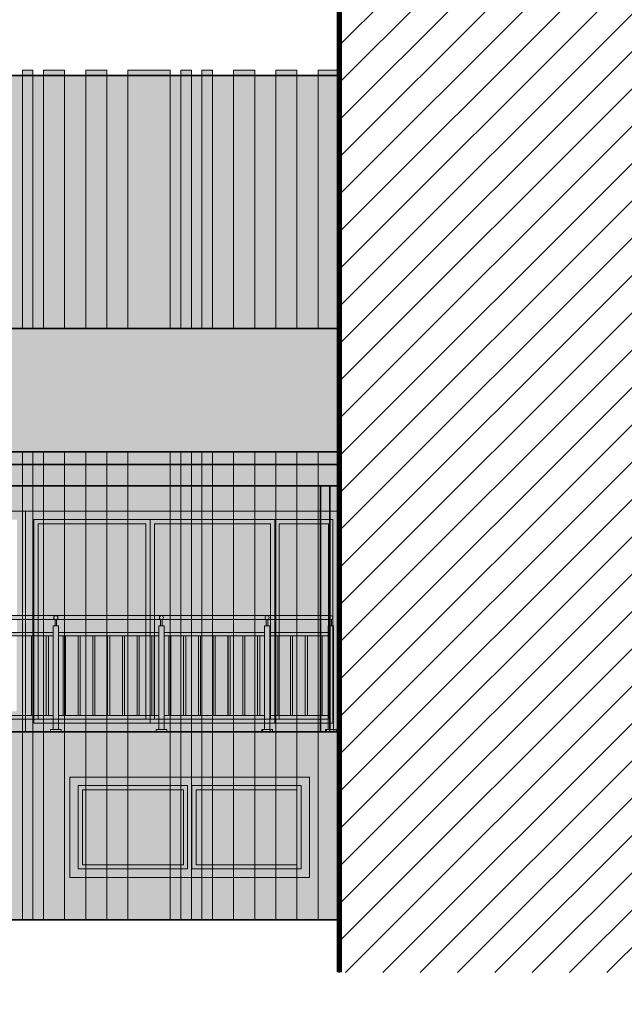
# Model space of a CAD drawing. Header units: inches. Extents: x 0 to 111471, y -105323 to 11070.
# Tile 90 of 256: x 38250 to 38822, y -37491 to -36558. Entities that reach past the tile are written whole.
import ezdxf

# ---------------------------------------------------------------- set-up
doc = ezdxf.new("R2010")
doc.units = ezdxf.units.IN
doc.header["$MEASUREMENT"] = 0
doc.linetypes.add('DASHDOTX2', pattern=[50.8, 25.4, -12.7, 0, -12.7])
for name, color, linetype, lineweight in [('888 drzwi i okna', 4, 'Continuous', 0), ('888 elementy do usunięcia', 6, 'Continuous', 35), ('888 hatch antracyt szary', 251, 'Continuous', 0), ('888 hatch drewno', 35, 'Continuous', 0), ('888 osie', 5, 'DASHDOTX2', 13), ('888 projektowane elementy', 6, 'Continuous', 13), ('888 sciany', 2, 'Continuous', 35), ('888 sciany istniejące', 2, 'Continuous', 35), ('888 widok', 8, 'Continuous', 0)]:
    doc.layers.add(name, color=color, linetype=linetype, lineweight=lineweight)

# ---------------------------------------------------------------- blocks, each defined once
blk = doc.blocks.new('G$C84093A4E')
at = {"layer": '888 drzwi i okna'}
blk.add_lwpolyline([(0, 0), (0, -95), (227, -95), (227, 0)], close=True, dxfattribs=at)
for points in [[(111.5, -8), (8, -8), (8, -87), (111.5, -87)], [(111.5, -8), (111.5, -87)], [(115.5, -87), (219, -87), (219, -8), (115.5, -8)], [(115.5, -8), (115.5, -87)], [(107.5, -12), (12, -12), (12, -83), (107.5, -83)], [(107.5, -12), (107.5, -83)], [(119.5, -83), (215, -83), (215, -12), (119.5, -12)], [(119.5, -12), (119.5, -83)]]:
    blk.add_lwpolyline(points, dxfattribs=at)
blk = doc.blocks.new('qwertewhg')
for points in [[(21273.84, 28155.25), (21634.24, 28155.25)], [(21634.24, 28151.45), (21273.84, 28151.45)], [(21373.09, 28151.61), (21373.09, 28145.52)], [(21373.09, 28151.61), (21373.09, 28145.52)], [(21374.59, 28151.61), (21374.59, 28145.52)], [(21374.59, 28151.61), (21374.59, 28145.52)], [(21473.09, 28151.61), (21473.09, 28145.52)], [(21473.09, 28151.61), (21473.09, 28145.52)], [(21474.59, 28151.61), (21474.59, 28145.52)], [(21474.59, 28151.61), (21474.59, 28145.52)], [(21573.09, 28151.61), (21573.09, 28145.52)], [(21573.09, 28151.61), (21573.09, 28145.52)], [(21574.59, 28151.61), (21574.59, 28145.52)], [(21574.59, 28151.61), (21574.59, 28145.52)], [(21633.49, 28151.61), (21633.49, 28145.52)], [(21633.49, 28151.61), (21633.49, 28145.52)], [(21634.99, 28151.61), (21634.99, 28145.52)], [(21634.99, 28151.61), (21634.99, 28145.52)], [(21276.34, 28139.32), (21371.34, 28139.32)], [(21371.34, 28145.52), (21376.34, 28145.52)], [(21371.34, 28145.52), (21376.34, 28145.52)], [(21371.34, 28145.52), (21371.34, 28047.25)], [(21376.34, 28145.52), (21376.34, 28047.25)], [(21376.34, 28145.52), (21376.34, 28047.25)], [(21376.34, 28139.32), (21471.34, 28139.32)], [(21471.34, 28145.52), (21476.34, 28145.52)], [(21471.34, 28145.52), (21476.34, 28145.52)], [(21471.34, 28145.52), (21471.34, 28047.25)], [(21476.34, 28145.52), (21476.34, 28047.25)], [(21476.34, 28145.52), (21476.34, 28047.25)], [(21476.34, 28139.32), (21571.34, 28139.32)], [(21571.34, 28145.52), (21576.34, 28145.52)], [(21571.34, 28145.52), (21576.34, 28145.52)], [(21571.34, 28145.52), (21571.34, 28047.25)], [(21576.34, 28145.52), (21576.34, 28047.25)], [(21576.34, 28145.52), (21576.34, 28047.25)], [(21576.34, 28139.32), (21631.74, 28139.32)], [(21631.74, 28145.52), (21636.74, 28145.52)], [(21631.74, 28145.52), (21636.74, 28145.52)], [(21631.74, 28145.52), (21631.74, 28047.25)], [(21636.74, 28145.52), (21636.74, 28047.25)], [(21636.74, 28145.52), (21636.74, 28047.25)], [(21276.34, 28136.05), (21371.34, 28136.05)], [(21376.34, 28136.05), (21471.34, 28136.05)], [(21476.34, 28136.05), (21571.34, 28136.05)], [(21576.34, 28136.05), (21631.74, 28136.05)], [(21368.84, 28045.25), (21368.84, 28047.25), (21378.84, 28047.25), (21378.84, 28045.25)], [(21368.84, 28045.25), (21368.84, 28047.25), (21378.84, 28047.25), (21378.84, 28045.25)], [(21468.84, 28045.25), (21468.84, 28047.25), (21478.84, 28047.25), (21478.84, 28045.25)], [(21468.84, 28045.25), (21468.84, 28047.25), (21478.84, 28047.25), (21478.84, 28045.25)], [(21568.84, 28045.25), (21568.84, 28047.25), (21578.84, 28047.25), (21578.84, 28045.25)], [(21568.84, 28045.25), (21568.84, 28047.25), (21578.84, 28047.25), (21578.84, 28045.25)], [(21629.24, 28045.25), (21629.24, 28047.25), (21639.24, 28047.25), (21639.24, 28045.25)], [(21629.24, 28045.25), (21629.24, 28047.25), (21639.24, 28047.25), (21639.24, 28045.25)]]:
    blk.add_lwpolyline(points)
at = {"ltscale": 0.01}
for points in [[(21350.85, 28136.05), (21350.85, 28060.52)], [(21352.85, 28136.05), (21352.85, 28060.52)], [(21364.85, 28136.05), (21364.85, 28060.52)], [(21366.85, 28136.05), (21366.85, 28060.52)], [(21380.85, 28136.05), (21380.85, 28060.52)], [(21382.85, 28136.05), (21382.85, 28060.52)], [(21394.85, 28136.05), (21394.85, 28060.52)], [(21396.85, 28136.05), (21396.85, 28060.52)], [(21408.85, 28136.05), (21408.85, 28060.52)], [(21410.85, 28136.05), (21410.85, 28060.52)], [(21422.85, 28136.05), (21422.85, 28060.52)], [(21424.85, 28136.05), (21424.85, 28060.52)], [(21436.85, 28136.05), (21436.85, 28060.52)], [(21438.85, 28136.05), (21438.85, 28060.52)], [(21450.85, 28136.05), (21450.85, 28060.52)], [(21452.85, 28136.05), (21452.85, 28060.52)], [(21464.85, 28136.05), (21464.85, 28060.52)], [(21466.85, 28136.05), (21466.85, 28060.52)], [(21480.85, 28136.05), (21480.85, 28060.52)], [(21482.85, 28136.05), (21482.85, 28060.52)], [(21494.85, 28136.05), (21494.85, 28060.52)], [(21496.85, 28136.05), (21496.85, 28060.52)], [(21508.85, 28136.05), (21508.85, 28060.52)], [(21510.85, 28136.05), (21510.85, 28060.52)], [(21522.85, 28136.05), (21522.85, 28060.52)], [(21524.85, 28136.05), (21524.85, 28060.52)], [(21536.85, 28136.05), (21536.85, 28060.52)], [(21538.85, 28136.05), (21538.85, 28060.52)], [(21550.85, 28136.05), (21550.85, 28060.52)], [(21552.85, 28136.05), (21552.85, 28060.52)], [(21564.85, 28136.05), (21564.85, 28060.52)], [(21566.85, 28136.05), (21566.85, 28060.52)], [(21582.04, 28136.05), (21582.04, 28060.52)], [(21584.04, 28136.05), (21584.04, 28060.52)], [(21596.04, 28136.05), (21596.04, 28060.52)], [(21598.04, 28136.05), (21598.04, 28060.52)], [(21610.04, 28136.05), (21610.04, 28060.52)], [(21612.04, 28136.05), (21612.04, 28060.52)], [(21624.04, 28136.05), (21624.04, 28060.52)], [(21626.04, 28136.05), (21626.04, 28060.52)], [(21371.34, 28060.52), (21276.34, 28060.52)], [(21371.34, 28057.25), (21276.34, 28057.25)], [(21471.34, 28060.52), (21376.34, 28060.52)], [(21471.34, 28057.25), (21376.34, 28057.25)], [(21571.34, 28060.52), (21476.34, 28060.52)], [(21571.34, 28057.25), (21476.34, 28057.25)], [(21631.74, 28060.52), (21576.34, 28060.52)], [(21631.74, 28057.25), (21576.34, 28057.25)]]:
    blk.add_lwpolyline(points, dxfattribs=at)
for centre in [(21373.84, 28153.35), (21473.84, 28153.35), (21573.84, 28153.35), (21634.24, 28153.35)]:
    blk.add_circle(centre, 1.9)
blk = doc.blocks.new('DFVB VD')
at = {"layer": '888 projektowane elementy', "ltscale": 0.01}
h = blk.add_hatch(color=7, dxfattribs=at)
h.dxf.hatch_style = 1
h.paths.add_polyline_path([(21906.64, -2034.29), (21906.64, -2129.29), (22133.64, -2129.29), (22133.64, -2034.29)])
h.paths.add_polyline_path([(22125.64, -2042.29), (22125.64, -2121.29), (22022.14, -2121.29), (22022.14, -2042.29)], flags=16)
h.paths.add_polyline_path([(22121.64, -2046.29), (22121.64, -2117.29), (22026.14, -2117.29), (22026.14, -2046.29)], flags=0)
h.paths.add_polyline_path([(22018.14, -2042.29), (22018.14, -2121.29), (21914.64, -2121.29), (21914.64, -2042.29)], flags=16)
h.paths.add_polyline_path([(22014.14, -2046.29), (22014.14, -2117.29), (21918.64, -2117.29), (21918.64, -2046.29)], flags=0)
h = blk.add_hatch(color=7, dxfattribs=at)
h.dxf.hatch_style = 1
h.paths.add_polyline_path([(22022.14, -2042.29), (22022.14, -2121.29), (22125.64, -2121.29), (22125.64, -2042.29)])
h.paths.add_polyline_path([(22026.14, -2046.29), (22121.64, -2046.29), (22121.64, -2117.29), (22026.14, -2117.29)], flags=16)
h.paths.add_polyline_path([(21914.64, -2042.29), (21914.64, -2121.29), (22018.14, -2121.29), (22018.14, -2042.29)])
h.paths.add_polyline_path([(22014.14, -2046.29), (22014.14, -2117.29), (21918.64, -2117.29), (21918.64, -2046.29)], flags=16)
at = {"layer": '888 widok', "ltscale": 0.01}
h = blk.add_hatch(color=253, dxfattribs=at)
h.dxf.hatch_style = 1
h.paths.add_polyline_path([(22026.14, -2046.29), (22026.14, -2117.29), (22121.64, -2117.29), (22121.64, -2046.29)])
h.paths.add_polyline_path([(22014.14, -2117.29), (22014.14, -2046.29), (21918.64, -2046.29), (21918.64, -2117.29)])
at = {"layer": '888 drzwi i okna'}
blk.add_lwpolyline([(21906.64, -2034.29), (21906.64, -2129.29), (22133.64, -2129.29), (22133.64, -2034.29)], close=True, dxfattribs=at)
for points in [[(22018.14, -2042.29), (21914.64, -2042.29), (21914.64, -2121.29), (22018.14, -2121.29)], [(22018.14, -2042.29), (22018.14, -2121.29)], [(22022.14, -2121.29), (22125.64, -2121.29), (22125.64, -2042.29), (22022.14, -2042.29)], [(22022.14, -2042.29), (22022.14, -2121.29)], [(22014.14, -2046.29), (21918.64, -2046.29), (21918.64, -2117.29), (22014.14, -2117.29)], [(22014.14, -2046.29), (22014.14, -2117.29)], [(22026.14, -2117.29), (22121.64, -2117.29), (22121.64, -2046.29), (22026.14, -2046.29)], [(22026.14, -2046.29), (22026.14, -2117.29)]]:
    blk.add_lwpolyline(points, dxfattribs=at)
blk = doc.blocks.new('WERTJKMDXBN')
at = {"layer": '888 widok'}
h = blk.add_hatch(color=256, dxfattribs=at)
h.dxf.hatch_style = 1
h.paths.add_polyline_path([(23340.39, -1626.56, 1), (23344.19, -1626.56, 1)])
h.paths.add_polyline_path([(23442.29, -1624.66), (23342.29, -1624.66, -0.414214), (23344.19, -1626.56, -0.299779), (23343.04, -1628.3), (23343.04, -1628.46), (23441.54, -1628.46), (23441.54, -1628.3, -0.299779), (23440.39, -1626.56, -0.414214)])
h.paths.add_polyline_path([(23343.04, -1628.46), (23342.29, -1628.46, -0.101795), (23341.54, -1628.3), (23341.54, -1634.39), (23343.04, -1634.39)])
h.paths.add_polyline_path([(23344.79, -1634.39), (23339.79, -1634.39), (23339.79, -1732.66), (23344.79, -1732.66)])
h.paths.add_polyline_path([(23347.29, -1732.66), (23337.29, -1732.66), (23337.29, -1734.66), (23347.29, -1734.66)])
h.paths.add_polyline_path([(23447.29, -1732.66), (23437.29, -1732.66), (23437.29, -1734.66), (23447.29, -1734.66)])
h.paths.add_polyline_path([(23444.79, -1634.39), (23439.79, -1634.39), (23439.79, -1732.66), (23444.79, -1732.66)])
h.paths.add_polyline_path([(23439.79, -1719.39), (23344.79, -1719.39), (23344.79, -1722.66), (23439.79, -1722.66)])
h.paths.add_polyline_path([(23435.29, -1643.86), (23433.29, -1643.86), (23433.29, -1719.39), (23435.29, -1719.39)])
h.paths.add_polyline_path([(23421.29, -1643.86), (23419.29, -1643.86), (23419.29, -1719.39), (23421.29, -1719.39)])
h.paths.add_polyline_path([(23407.29, -1643.86), (23405.29, -1643.86), (23405.29, -1719.39), (23407.29, -1719.39)])
h.paths.add_polyline_path([(23393.29, -1643.86), (23391.29, -1643.86), (23391.29, -1719.39), (23393.29, -1719.39)])
h.paths.add_polyline_path([(23379.29, -1643.86), (23377.29, -1643.86), (23377.29, -1719.39), (23379.29, -1719.39)])
h.paths.add_polyline_path([(23365.29, -1643.86), (23363.29, -1643.86), (23363.29, -1719.39), (23365.29, -1719.39)])
h.paths.add_polyline_path([(23351.29, -1643.86), (23349.29, -1643.86), (23349.29, -1719.39), (23351.29, -1719.39)])
h.paths.add_polyline_path([(23439.79, -1640.59), (23344.79, -1640.59), (23344.79, -1643.86), (23439.79, -1643.86)])
h.paths.add_polyline_path([(23443.04, -1628.46), (23441.54, -1628.46), (23441.54, -1634.39), (23443.04, -1634.39)])
h.paths.add_polyline_path([(23440.39, -1626.56, 1), (23444.19, -1626.56, 1)])
h.paths.add_polyline_path([(23540.39, -1626.56, -0.414214), (23542.29, -1624.66), (23442.29, -1624.66, -0.414214), (23444.19, -1626.56, -0.299779), (23443.04, -1628.3), (23443.04, -1628.46), (23541.54, -1628.46), (23541.54, -1628.3, -0.299779)])
h.paths.add_polyline_path([(23539.79, -1640.59), (23444.79, -1640.59), (23444.79, -1643.86), (23539.79, -1643.86)])
h.paths.add_polyline_path([(23451.29, -1643.86), (23449.29, -1643.86), (23449.29, -1719.39), (23451.29, -1719.39)])
h.paths.add_polyline_path([(23465.29, -1643.86), (23463.29, -1643.86), (23463.29, -1719.39), (23465.29, -1719.39)])
h.paths.add_polyline_path([(23479.29, -1643.86), (23477.29, -1643.86), (23477.29, -1719.39), (23479.29, -1719.39)])
h.paths.add_polyline_path([(23493.29, -1643.86), (23491.29, -1643.86), (23491.29, -1719.39), (23493.29, -1719.39)])
h.paths.add_polyline_path([(23544.19, -1626.56, 1), (23540.39, -1626.56, 1)])
h.paths.add_polyline_path([(23543.04, -1628.46), (23541.54, -1628.46), (23541.54, -1634.39), (23543.04, -1634.39)])
h.paths.add_polyline_path([(23544.79, -1634.39), (23539.79, -1634.39), (23539.79, -1732.66), (23544.79, -1732.66)])
h.paths.add_polyline_path([(23535.29, -1643.86), (23533.29, -1643.86), (23533.29, -1719.39), (23535.29, -1719.39)])
h.paths.add_polyline_path([(23521.29, -1643.86), (23519.29, -1643.86), (23519.29, -1719.39), (23521.29, -1719.39)])
h.paths.add_polyline_path([(23507.29, -1643.86), (23505.29, -1643.86), (23505.29, -1719.39), (23507.29, -1719.39)])
h.paths.add_polyline_path([(23539.79, -1719.39), (23444.79, -1719.39), (23444.79, -1722.66), (23539.79, -1722.66)])
h.paths.add_polyline_path([(23547.29, -1732.66), (23537.29, -1732.66), (23537.29, -1734.66), (23547.29, -1734.66)])
h.paths.add_polyline_path([(23647.29, -1732.66), (23637.29, -1732.66), (23637.29, -1734.66), (23647.29, -1734.66)])
h.paths.add_polyline_path([(23644.79, -1634.39), (23639.79, -1634.39), (23639.79, -1732.66), (23644.79, -1732.66)])
h.paths.add_polyline_path([(23639.79, -1719.39), (23544.79, -1719.39), (23544.79, -1722.66), (23639.79, -1722.66)])
h.paths.add_polyline_path([(23639.79, -1640.59), (23544.79, -1640.59), (23544.79, -1643.86), (23639.79, -1643.86)])
h.paths.add_polyline_path([(23640.39, -1626.56, -0.414214), (23642.29, -1624.66), (23542.29, -1624.66, -0.414214), (23544.19, -1626.56, -0.299779), (23543.04, -1628.3), (23543.04, -1628.46), (23641.54, -1628.46), (23641.54, -1628.3, -0.299779)])
h.paths.add_polyline_path([(23640.39, -1626.56, 1), (23644.19, -1626.56, 1)])
h.paths.add_polyline_path([(23643.04, -1628.46), (23641.54, -1628.46), (23641.54, -1634.39), (23643.04, -1634.39)])
h.paths.add_polyline_path([(23635.29, -1643.86), (23633.29, -1643.86), (23633.29, -1719.39), (23635.29, -1719.39)])
h.paths.add_polyline_path([(23621.29, -1643.86), (23619.29, -1643.86), (23619.29, -1719.39), (23621.29, -1719.39)])
h.paths.add_polyline_path([(23607.29, -1643.86), (23605.29, -1643.86), (23605.29, -1719.39), (23607.29, -1719.39)])
h.paths.add_polyline_path([(23593.29, -1643.86), (23591.29, -1643.86), (23591.29, -1719.39), (23593.29, -1719.39)])
h.paths.add_polyline_path([(23579.29, -1643.86), (23577.29, -1643.86), (23577.29, -1719.39), (23579.29, -1719.39)])
h.paths.add_polyline_path([(23565.29, -1643.86), (23563.29, -1643.86), (23563.29, -1719.39), (23565.29, -1719.39)])
h.paths.add_polyline_path([(23551.29, -1643.86), (23549.29, -1643.86), (23549.29, -1719.39), (23551.29, -1719.39)])
h.paths.add_polyline_path([(23700.19, -1640.59), (23644.79, -1640.59), (23644.79, -1643.86), (23700.19, -1643.86)])
h.paths.add_polyline_path([(23700.79, -1626.56, -0.414214), (23702.69, -1624.66), (23642.29, -1624.66, -0.414214), (23644.19, -1626.56, -0.299779), (23643.04, -1628.3), (23643.04, -1628.46), (23701.94, -1628.46), (23701.94, -1628.3, -0.299779)])
h.paths.add_polyline_path([(23704.59, -1626.56, 1), (23700.79, -1626.56, 1)])
h.paths.add_polyline_path([(23703.44, -1628.3, -0.101795), (23702.69, -1628.46), (23701.94, -1628.46), (23701.94, -1634.39), (23703.44, -1634.39)])
h.paths.add_polyline_path([(23705.19, -1634.39), (23700.19, -1634.39), (23700.19, -1732.66), (23705.19, -1732.66)])
h.paths.add_polyline_path([(23707.69, -1732.66), (23697.69, -1732.66), (23697.69, -1734.66), (23707.69, -1734.66)])
h.paths.add_polyline_path([(23700.19, -1719.39), (23644.79, -1719.39), (23644.79, -1722.66), (23700.19, -1722.66)])
h.paths.add_polyline_path([(23680.49, -1643.86), (23678.49, -1643.86), (23678.49, -1719.39), (23680.49, -1719.39)])
h.paths.add_polyline_path([(23666.49, -1643.86), (23664.49, -1643.86), (23664.49, -1719.39), (23666.49, -1719.39)])
h.paths.add_polyline_path([(23652.49, -1643.86), (23650.49, -1643.86), (23650.49, -1719.39), (23652.49, -1719.39)])
h.paths.add_polyline_path([(23694.49, -1643.86), (23692.49, -1643.86), (23692.49, -1719.39), (23694.49, -1719.39)])
for points in [[(23342.29, -1624.66), (23702.69, -1624.66)], [(23702.69, -1628.46), (23342.29, -1628.46)], [(23441.54, -1628.3), (23441.54, -1634.39)], [(23441.54, -1628.3), (23441.54, -1634.39)], [(23443.04, -1628.3), (23443.04, -1634.39)], [(23443.04, -1628.3), (23443.04, -1634.39)], [(23541.54, -1628.3), (23541.54, -1634.39)], [(23541.54, -1628.3), (23541.54, -1634.39)], [(23543.04, -1628.3), (23543.04, -1634.39)], [(23543.04, -1628.3), (23543.04, -1634.39)], [(23641.54, -1628.3), (23641.54, -1634.39)], [(23641.54, -1628.3), (23641.54, -1634.39)], [(23643.04, -1628.3), (23643.04, -1634.39)], [(23643.04, -1628.3), (23643.04, -1634.39)], [(23701.94, -1628.3), (23701.94, -1634.39)], [(23701.94, -1628.3), (23701.94, -1634.39)], [(23703.44, -1628.3), (23703.44, -1634.39)], [(23703.44, -1628.3), (23703.44, -1634.39)], [(23344.79, -1640.59), (23439.79, -1640.59)], [(23439.79, -1634.39), (23444.79, -1634.39)], [(23439.79, -1634.39), (23444.79, -1634.39)], [(23439.79, -1634.39), (23439.79, -1732.66)], [(23444.79, -1634.39), (23444.79, -1732.66)], [(23444.79, -1634.39), (23444.79, -1732.66)], [(23444.79, -1640.59), (23539.79, -1640.59)], [(23539.79, -1634.39), (23544.79, -1634.39)], [(23539.79, -1634.39), (23544.79, -1634.39)], [(23539.79, -1634.39), (23539.79, -1732.66)], [(23544.79, -1634.39), (23544.79, -1732.66)], [(23544.79, -1634.39), (23544.79, -1732.66)], [(23544.79, -1640.59), (23639.79, -1640.59)], [(23639.79, -1634.39), (23644.79, -1634.39)], [(23639.79, -1634.39), (23644.79, -1634.39)], [(23639.79, -1634.39), (23639.79, -1732.66)], [(23644.79, -1634.39), (23644.79, -1732.66)], [(23644.79, -1634.39), (23644.79, -1732.66)], [(23644.79, -1640.59), (23700.19, -1640.59)], [(23700.19, -1634.39), (23705.19, -1634.39)], [(23700.19, -1634.39), (23705.19, -1634.39)], [(23700.19, -1634.39), (23700.19, -1732.66)], [(23705.19, -1634.39), (23705.19, -1732.66)], [(23705.19, -1634.39), (23705.19, -1732.66)], [(23344.79, -1643.86), (23439.79, -1643.86)], [(23444.79, -1643.86), (23539.79, -1643.86)], [(23544.79, -1643.86), (23639.79, -1643.86)], [(23644.79, -1643.86), (23700.19, -1643.86)], [(23437.29, -1734.66), (23437.29, -1732.66), (23447.29, -1732.66), (23447.29, -1734.66)], [(23437.29, -1734.66), (23437.29, -1732.66), (23447.29, -1732.66), (23447.29, -1734.66)], [(23537.29, -1734.66), (23537.29, -1732.66), (23547.29, -1732.66), (23547.29, -1734.66)], [(23537.29, -1734.66), (23537.29, -1732.66), (23547.29, -1732.66), (23547.29, -1734.66)], [(23637.29, -1734.66), (23637.29, -1732.66), (23647.29, -1732.66), (23647.29, -1734.66)], [(23637.29, -1734.66), (23637.29, -1732.66), (23647.29, -1732.66), (23647.29, -1734.66)], [(23697.69, -1734.66), (23697.69, -1732.66), (23707.69, -1732.66), (23707.69, -1734.66)], [(23697.69, -1734.66), (23697.69, -1732.66), (23707.69, -1732.66), (23707.69, -1734.66)], [(23437.29, -1734.66), (23447.29, -1734.66)], [(23537.29, -1734.66), (23547.29, -1734.66)], [(23637.29, -1734.66), (23647.29, -1734.66)], [(23697.69, -1734.66), (23707.69, -1734.66)]]:
    blk.add_lwpolyline(points)
at = {"ltscale": 0.01}
for points in [[(23419.29, -1643.86), (23419.29, -1719.39)], [(23421.29, -1643.86), (23421.29, -1719.39)], [(23433.29, -1643.86), (23433.29, -1719.39)], [(23435.29, -1643.86), (23435.29, -1719.39)], [(23449.29, -1643.86), (23449.29, -1719.39)], [(23451.29, -1643.86), (23451.29, -1719.39)], [(23463.29, -1643.86), (23463.29, -1719.39)], [(23465.29, -1643.86), (23465.29, -1719.39)], [(23477.29, -1643.86), (23477.29, -1719.39)], [(23479.29, -1643.86), (23479.29, -1719.39)], [(23491.29, -1643.86), (23491.29, -1719.39)], [(23493.29, -1643.86), (23493.29, -1719.39)], [(23505.29, -1643.86), (23505.29, -1719.39)], [(23507.29, -1643.86), (23507.29, -1719.39)], [(23519.29, -1643.86), (23519.29, -1719.39)], [(23521.29, -1643.86), (23521.29, -1719.39)], [(23533.29, -1643.86), (23533.29, -1719.39)], [(23535.29, -1643.86), (23535.29, -1719.39)], [(23549.29, -1643.86), (23549.29, -1719.39)], [(23551.29, -1643.86), (23551.29, -1719.39)], [(23563.29, -1643.86), (23563.29, -1719.39)], [(23565.29, -1643.86), (23565.29, -1719.39)], [(23577.29, -1643.86), (23577.29, -1719.39)], [(23579.29, -1643.86), (23579.29, -1719.39)], [(23591.29, -1643.86), (23591.29, -1719.39)], [(23593.29, -1643.86), (23593.29, -1719.39)], [(23605.29, -1643.86), (23605.29, -1719.39)], [(23607.29, -1643.86), (23607.29, -1719.39)], [(23619.29, -1643.86), (23619.29, -1719.39)], [(23621.29, -1643.86), (23621.29, -1719.39)], [(23633.29, -1643.86), (23633.29, -1719.39)], [(23635.29, -1643.86), (23635.29, -1719.39)], [(23650.49, -1643.86), (23650.49, -1719.39)], [(23652.49, -1643.86), (23652.49, -1719.39)], [(23664.49, -1643.86), (23664.49, -1719.39)], [(23666.49, -1643.86), (23666.49, -1719.39)], [(23678.49, -1643.86), (23678.49, -1719.39)], [(23680.49, -1643.86), (23680.49, -1719.39)], [(23692.49, -1643.86), (23692.49, -1719.39)], [(23694.49, -1643.86), (23694.49, -1719.39)], [(23439.79, -1719.39), (23344.79, -1719.39)], [(23439.79, -1722.66), (23344.79, -1722.66)], [(23539.79, -1719.39), (23444.79, -1719.39)], [(23539.79, -1722.66), (23444.79, -1722.66)], [(23639.79, -1719.39), (23544.79, -1719.39)], [(23639.79, -1722.66), (23544.79, -1722.66)], [(23700.19, -1719.39), (23644.79, -1719.39)], [(23700.19, -1722.66), (23644.79, -1722.66)]]:
    blk.add_lwpolyline(points, dxfattribs=at)
for centre in [(23442.29, -1626.56), (23542.29, -1626.56), (23642.29, -1626.56), (23702.69, -1626.56)]:
    blk.add_circle(centre, 1.9)
blk = doc.blocks.new('WEFGBVC')
at = {"layer": '888 projektowane elementy', "ltscale": 0.01}
h = blk.add_hatch(color=7, dxfattribs=at)
h.dxf.hatch_style = 1
h.paths.add_polyline_path([(23083.59, -2145.36), (23083.59, -2354.36), (23164.59, -2354.36), (23164.59, -2145.36)])
h.paths.add_polyline_path([(23156.59, -2153.36), (23156.59, -2346.36), (23089.59, -2346.36), (23089.59, -2153.36)], flags=16)
h.paths.add_polyline_path([(23152.59, -2157.36), (23152.59, -2342.36), (23093.59, -2342.36), (23093.59, -2157.36)], flags=0)
h.paths.add_polyline_path([(23164.59, -2145.36), (23164.59, -2354.36), (23254.59, -2354.36), (23254.59, -2145.36)])
h.paths.add_polyline_path([(23172.59, -2153.36), (23246.59, -2153.36), (23246.59, -2231.75, -0.947078), (23248.59, -2233.98), (23246.59, -2235.98), (23246.59, -2263.74), (23248.59, -2265.74, -0.947078), (23246.59, -2267.97), (23246.59, -2346.36), (23172.59, -2346.36)], flags=16)
h.paths.add_polyline_path([(23254.59, -2354.36), (23323.59, -2354.36), (23323.59, -2145.36), (23254.59, -2145.36)])
h.paths.add_polyline_path([(23262.59, -2153.36), (23315.59, -2153.36), (23315.59, -2346.36), (23262.59, -2346.36)], flags=16)
h.paths.add_polyline_path([(23266.59, -2157.36), (23311.59, -2157.36), (23311.59, -2342.36), (23266.59, -2342.36)], flags=0)
h.paths.add_polyline_path([(23413.59, -2145.36), (23323.59, -2145.36), (23323.59, -2354.36), (23413.59, -2354.36)])
h.paths.add_polyline_path([(23405.59, -2153.36), (23405.59, -2346.36), (23331.59, -2346.36), (23331.59, -2267.97, -0.947078), (23329.59, -2265.74), (23331.59, -2263.74), (23331.59, -2235.98), (23329.59, -2233.98, -0.947078), (23331.59, -2231.75), (23331.59, -2153.36)], flags=16)
h.paths.add_polyline_path([(23413.59, -2145.36), (23413.59, -2354.36), (23710.59, -2354.36), (23710.59, -2145.36)])
h.paths.add_polyline_path([(23531.59, -2153.36), (23649.59, -2153.36), (23704.59, -2153.36), (23704.59, -2346.36), (23649.59, -2346.36), (23531.59, -2346.36), (23421.59, -2346.36), (23421.59, -2153.36)], flags=16)
h.paths.add_polyline_path([(23527.59, -2157.36), (23527.59, -2342.36), (23425.59, -2342.36), (23425.59, -2157.36)], flags=0)
h.paths.add_polyline_path([(23535.59, -2157.36), (23645.59, -2157.36), (23645.59, -2342.36), (23535.59, -2342.36)], flags=0)
h.paths.add_polyline_path([(23653.59, -2157.36), (23700.59, -2157.36), (23700.59, -2342.36), (23653.59, -2342.36)], flags=0)
h = blk.add_hatch(color=7, dxfattribs=at)
h.dxf.hatch_style = 1
h.paths.add_polyline_path([(23531.59, -2153.36), (23421.59, -2153.36), (23421.59, -2346.36), (23531.59, -2346.36)])
h.paths.add_polyline_path([(23527.59, -2157.36), (23527.59, -2342.36), (23425.59, -2342.36), (23425.59, -2157.36)], flags=16)
h.paths.add_polyline_path([(23649.59, -2153.36), (23531.59, -2153.36), (23531.59, -2346.36), (23649.59, -2346.36)])
h.paths.add_polyline_path([(23535.59, -2157.36), (23645.59, -2157.36), (23645.59, -2342.36), (23535.59, -2342.36)], flags=16)
h.paths.add_polyline_path([(23704.59, -2153.36), (23649.59, -2153.36), (23649.59, -2346.36), (23704.59, -2346.36)])
h.paths.add_polyline_path([(23653.59, -2157.36), (23700.59, -2157.36), (23700.59, -2342.36), (23653.59, -2342.36)], flags=16)
at = {"layer": '888 widok', "ltscale": 0.01}
h = blk.add_hatch(color=253, dxfattribs=at)
h.dxf.hatch_style = 1
h.paths.add_polyline_path([(23425.59, -2342.36), (23527.59, -2342.36), (23527.59, -2157.36), (23425.59, -2157.36)])
h.paths.add_polyline_path([(23653.59, -2342.36), (23700.59, -2342.36), (23700.59, -2157.36), (23653.59, -2157.36)])
h.paths.add_polyline_path([(23645.59, -2157.36), (23535.59, -2157.36), (23535.59, -2342.36), (23645.59, -2342.36)])
at = {"layer": '888 drzwi i okna'}
for points in [[(23083.59, -2354.36), (23083.59, -2145.36), (23710.59, -2145.36), (23710.59, -2354.36), (23083.59, -2354.36)], [(23413.59, -2354.36), (23413.59, -2145.36)], [(23413.59, -2354.36), (23413.59, -2145.36)]]:
    blk.add_lwpolyline(points, dxfattribs=at)
for points in [[(23531.59, -2346.36), (23531.59, -2153.36), (23421.59, -2153.36), (23421.59, -2346.36)], [(23531.59, -2346.36), (23531.59, -2153.36), (23649.59, -2153.36), (23649.59, -2346.36)], [(23649.59, -2346.36), (23649.59, -2153.36), (23704.59, -2153.36), (23704.59, -2346.36)], [(23527.59, -2342.36), (23527.59, -2157.36), (23425.59, -2157.36), (23425.59, -2342.36)], [(23535.59, -2342.36), (23535.59, -2157.36), (23645.59, -2157.36), (23645.59, -2342.36)], [(23653.59, -2342.36), (23653.59, -2157.36), (23700.59, -2157.36), (23700.59, -2342.36)]]:
    blk.add_lwpolyline(points, close=True, dxfattribs=at)
blk = doc.blocks.new('erfgfdfbgfv')
at = {"layer": '888 widok'}
h = blk.add_hatch(color=256, dxfattribs=at)
h.dxf.hatch_style = 1
h.paths.add_polyline_path([(23710.59, -1932.55), (23710.59, -1912.55), (23083.59, -1912.55), (23083.59, -1932.55)])
h.paths.add_polyline_path([(23083.59, -1900.55), (23083.59, -1912.55), (23710.59, -1912.55), (23710.59, -1900.55)])
h.paths.add_polyline_path([(23372.84, -2165.55), (23381.84, -2165.55), (23381.84, -1932.55), (23372.84, -1932.55)])
h.paths.add_polyline_path([(23111.84, -1932.55), (23102.84, -1932.55), (23102.84, -2155.55), (23111.84, -2155.55)])
h.paths.add_polyline_path([(23692.84, -2165.55), (23701.84, -2165.55), (23701.84, -1932.55), (23692.84, -1932.55)])
at = {"layer": '888 elementy do usunięcia'}
for points in [[(23083.59, -1900.55), (23710.59, -1900.55)], [(23710.59, -1932.55), (23710.59, -1900.55)], [(23083.59, -1912.55), (23710.59, -1912.55)], [(23083.59, -1912.55), (23083.59, -1932.55), (23710.59, -1932.55)]]:
    blk.add_lwpolyline(points, dxfattribs=at)
blk.add_lwpolyline([(23692.84, -2165.55), (23701.84, -2165.55), (23701.84, -1932.55), (23692.84, -1932.55)], close=True, dxfattribs=at)

msp = doc.modelspace()

# ---------------------------------------------------------------- hatches: boundary and pattern name
at = {"layer": '888 hatch antracyt szary', "ltscale": 0.01}
h = msp.add_hatch(color=256, dxfattribs=at)
h.dxf.hatch_style = 1
h.paths.add_polyline_path([(38552.318, -36999.461), (38543.568, -36999.461), (38543.568, -37023.461), (38552.318, -37023.461)])
h.paths.add_polyline_path([(38534.568, -36999.461), (38223.568, -36999.461), (38223.568, -37023.461), (38534.568, -37023.461)])
h.paths.add_polyline_path([(38214.568, -36999.461), (37953.568, -36999.461), (37953.568, -37023.461), (38214.568, -37023.461)])
h.paths.add_polyline_path([(37944.568, -36999.461), (37925.318, -36999.461), (37925.318, -37023.461), (37944.568, -37023.461)])
h.paths.add_polyline_path([(38552.318, -36610.874), (37925.318, -36610.874), (37925.318, -36967.461), (38552.318, -36967.461)])
h = msp.add_hatch(color=256, dxfattribs=at)
h.dxf.hatch_style = 1
h.paths.add_polyline_path([(38552.318, -37410.461), (37876.784, -37410.461), (37876.784, -37213.123), (38552.318, -37213.123)])
at = {"layer": '888 hatch drewno', "ltscale": 0.01}
h = msp.add_hatch(color=256, dxfattribs=at)
h.dxf.hatch_style = 1
h.paths.add_polyline_path([(37952.318, -36850.385), (37952.318, -36605.874), (37972.318, -36605.874), (37972.318, -36610.874), (37972.318, -36850.385)])
h.paths.add_polyline_path([(37992.318, -36850.385), (37992.318, -36605.874), (38032.318, -36605.874), (38032.318, -36610.874), (38032.318, -36850.385)])
h.paths.add_polyline_path([(38072.318, -36850.385), (38072.318, -36605.874), (38082.318, -36605.874), (38082.318, -36610.874), (38082.318, -36850.385)])
h.paths.add_polyline_path([(38092.318, -36850.385), (38092.318, -36605.874), (38102.318, -36605.874), (38102.318, -36610.874), (38102.318, -36850.385)])
h.paths.add_polyline_path([(38122.318, -36850.385), (38122.318, -36605.874), (38162.318, -36605.874), (38162.318, -36610.874), (38162.318, -36850.385)])
h.paths.add_polyline_path([(38202.318, -36850.385), (38202.318, -36605.874), (38242.318, -36605.874), (38242.318, -36610.874), (38242.318, -36850.385)])
h.paths.add_polyline_path([(38242.318, -36967.461), (38242.318, -37410.461), (38202.318, -37410.461), (38202.318, -36967.461)])
h.paths.add_polyline_path([(38252.318, -36850.385), (38252.318, -36605.874), (38262.318, -36605.874), (38262.318, -36610.874), (38262.318, -36850.385)])
h.paths.add_polyline_path([(38262.318, -36967.461), (38262.318, -37410.461), (38252.318, -37410.461), (38252.318, -36967.461)])
h.paths.add_polyline_path([(38272.318, -36850.385), (38272.318, -36605.874), (38292.318, -36605.874), (38292.318, -36610.874), (38292.318, -36850.385)])
h.paths.add_polyline_path([(38292.318, -36967.461), (38292.318, -37410.461), (38272.318, -37410.461), (38272.318, -36967.461)])
h.paths.add_polyline_path([(38312.318, -36850.385), (38312.318, -36605.874), (38332.318, -36605.874), (38332.318, -36610.874), (38332.318, -36850.385)])
h.paths.add_polyline_path([(38332.318, -36967.461), (38332.318, -37410.461), (38312.318, -37410.461), (38312.318, -36967.461)])
h.paths.add_polyline_path([(38352.318, -36850.385), (38352.318, -36605.874), (38392.318, -36605.874), (38392.318, -36610.874), (38392.318, -36850.385)])
h.paths.add_polyline_path([(38392.318, -36967.461), (38392.318, -37410.461), (38352.318, -37410.461), (38352.318, -36967.461)])
h.paths.add_polyline_path([(38402.318, -36850.385), (38402.318, -36605.874), (38412.318, -36605.874), (38412.318, -36610.874), (38412.318, -36850.385)])
h.paths.add_polyline_path([(38412.318, -36967.461), (38412.318, -37410.461), (38402.318, -37410.461), (38402.318, -36967.461)])
h.paths.add_polyline_path([(38422.318, -36850.385), (38422.318, -36605.874), (38432.318, -36605.874), (38432.318, -36610.874), (38432.318, -36850.385)])
h.paths.add_polyline_path([(38432.318, -36967.461), (38432.318, -37410.461), (38422.318, -37410.461), (38422.318, -36967.461)])
h.paths.add_polyline_path([(38452.318, -36850.385), (38452.318, -36605.874), (38472.318, -36605.874), (38472.318, -36610.874), (38472.318, -36850.385)])
h.paths.add_polyline_path([(38472.318, -36967.461), (38472.318, -37410.461), (38452.318, -37410.461), (38452.318, -36967.461)])
h.paths.add_polyline_path([(38492.318, -36850.385), (38492.318, -36605.874), (38512.318, -36605.874), (38512.318, -36610.874), (38512.318, -36850.385)])
h.paths.add_polyline_path([(38512.318, -36967.461), (38512.318, -37410.461), (38492.318, -37410.461), (38492.318, -36967.461)])
h.paths.add_polyline_path([(38532.318, -36850.385), (38532.318, -36605.874), (38552.318, -36605.874), (38552.318, -36610.874), (38552.318, -36850.385)])
h.paths.add_polyline_path([(38552.318, -36967.461), (38552.318, -37410.461), (38532.318, -37410.461), (38532.318, -36967.461)])
at = {"layer": '888 widok', "ltscale": 0.01}
h = msp.add_hatch(dxfattribs=at)
h.set_pattern_fill('ANSI31', color=256, scale=200)
h.set_pattern_definition([(45, (34854.51, -18642.923), (-17.67767, 17.67767), [])])
h.paths.add_polyline_path([(52778.076, -37388.957), (52778.076, -37212.957), (53421.076, -37212.957), (53421.076, -36493.957), (54930.076, -36493.519), (54930.076, -36005.957), (55311.937, -36005.957), (55311.937, -36017.957), (56549.076, -36017.957), (56549.076, -37388.957)])
h.paths.add_polyline_path([(38552.318, -35856.461), (39984.318, -35856.461), (39984.318, -37460.461), (38552.318, -37460.461)])
h.paths.add_polyline_path([(47386.664, -35874.678), (49119.332, -35874.678), (49119.332, -37490.618), (47386.664, -37490.618)])
edge = h.paths.add_edge_path()
edge.add_line((33552.632, -36975.374), (33552.632, -36970.374))
edge.add_line((33879.446, -36975.374), (33552.632, -36975.374))
edge.add_line((33552.632, -36970.374), (33552.632, -36652.374))
edge.add_line((33552.632, -36655.374), (33552.632, -36652.374))
edge.add_line((33552.632, -36652.374), (33879.446, -36675.374))
edge.add_line((33879.446, -36970.374), (33879.446, -36975.374))
edge.add_line((33879.446, -36675.374), (33879.446, -36970.374))

# ---------------------------------------------------------------- linework, layer by layer
at = {"layer": '888 drzwi i okna'}
for points in [[(37925.318, -37232.461), (37925.318, -37023.461), (38552.318, -37023.461), (38552.318, -37232.461), (37925.318, -37232.461)], [(38255.318, -37232.461), (38255.318, -37023.461)], [(38255.318, -37232.461), (38255.318, -37023.461)]]:
    msp.add_lwpolyline(points, dxfattribs=at)
for points in [[(38373.318, -37224.461), (38373.318, -37031.461), (38263.318, -37031.461), (38263.318, -37224.461)], [(38373.318, -37224.461), (38373.318, -37031.461), (38491.318, -37031.461), (38491.318, -37224.461)], [(38491.318, -37224.461), (38491.318, -37031.461), (38546.318, -37031.461), (38546.318, -37224.461)], [(38369.318, -37220.461), (38369.318, -37035.461), (38267.318, -37035.461), (38267.318, -37220.461)], [(38377.318, -37220.461), (38377.318, -37035.461), (38487.318, -37035.461), (38487.318, -37220.461)], [(38495.318, -37220.461), (38495.318, -37035.461), (38542.318, -37035.461), (38542.318, -37220.461)]]:
    msp.add_lwpolyline(points, close=True, dxfattribs=at)
at = {"layer": '888 elementy do usunięcia'}
for points in [[(37925.318, -36967.461), (38552.318, -36967.461)], [(37925.318, -36979.461), (38552.318, -36979.461)], [(37925.318, -36979.461), (37925.318, -36999.461), (38552.318, -36999.461)]]:
    msp.add_lwpolyline(points, dxfattribs=at)
msp.add_lwpolyline([(38534.568, -37232.461), (38543.568, -37232.461), (38543.568, -36999.461), (38534.568, -36999.461)], close=True, dxfattribs=at)
at = {"layer": '888 osie', "const_width": 5}
for points in [[(38552.318, -36850.385), (38552.318, -35856.461), (39984.318, -35856.461), (39984.318, -37460.461)], [(38552.318, -37460.461), (38552.318, -36850.385)]]:
    msp.add_lwpolyline(points, dxfattribs=at)
at = {"layer": '888 projektowane elementy', "ltscale": 0.01}
for points in [[(38262.318, -36610.874), (38262.318, -36605.874), (38252.318, -36605.874), (38252.318, -36850.385)], [(38262.318, -36850.385), (38262.318, -36610.874)], [(38292.318, -36610.874), (38292.318, -36605.874), (38272.318, -36605.874), (38272.318, -36850.385)], [(38292.318, -36850.385), (38292.318, -36610.874)], [(38332.318, -36610.874), (38332.318, -36605.874), (38312.318, -36605.874), (38312.318, -36850.385)], [(38332.318, -36850.385), (38332.318, -36610.874)], [(38392.318, -36610.874), (38392.318, -36605.874), (38352.318, -36605.874), (38352.318, -36850.385)], [(38392.318, -36850.385), (38392.318, -36610.874)], [(38412.318, -36610.874), (38412.318, -36605.874), (38402.318, -36605.874), (38402.318, -36850.385)], [(38412.318, -36850.385), (38412.318, -36610.874)], [(38432.318, -36610.874), (38432.318, -36605.874), (38422.318, -36605.874), (38422.318, -36850.385)], [(38432.318, -36850.385), (38432.318, -36610.874)], [(38472.318, -36610.874), (38472.318, -36605.874), (38452.318, -36605.874), (38452.318, -36850.385)], [(38472.318, -36850.385), (38472.318, -36610.874)], [(38512.318, -36610.874), (38512.318, -36605.874), (38492.318, -36605.874), (38492.318, -36850.385)], [(38512.318, -36850.385), (38512.318, -36610.874)], [(38552.318, -36610.874), (38552.318, -36605.874), (38532.318, -36605.874), (38532.318, -36850.385)], [(38552.318, -36850.385), (38552.318, -36610.874)], [(38252.318, -36967.461), (38252.318, -37410.461), (38262.318, -37410.461), (38262.318, -36967.461)], [(38272.318, -36967.461), (38272.318, -37410.461), (38292.318, -37410.461), (38292.318, -36967.461)], [(38312.318, -36967.461), (38312.318, -37410.461), (38332.318, -37410.461), (38332.318, -36967.461)], [(38352.318, -36967.461), (38352.318, -37410.461), (38392.318, -37410.461), (38392.318, -36967.461)], [(38402.318, -36967.461), (38402.318, -37410.461), (38412.318, -37410.461), (38412.318, -36967.461)], [(38422.318, -36967.461), (38422.318, -37410.461), (38432.318, -37410.461), (38432.318, -36967.461)], [(38452.318, -36967.461), (38452.318, -37410.461), (38472.318, -37410.461), (38472.318, -36967.461)], [(38492.318, -36967.461), (38492.318, -37410.461), (38512.318, -37410.461), (38512.318, -36967.461)], [(38532.318, -36967.461), (38532.318, -37410.461), (38552.318, -37410.461), (38552.318, -36967.461)]]:
    msp.add_lwpolyline(points, dxfattribs=at)
at = {"layer": '888 projektowane elementy'}
for points in [[(38479.918, -37232.461), (38479.918, -37230.461), (38481.518, -37230.461)], [(38481.518, -37230.461), (38486.918, -37230.461), (38486.918, -37232.461)], [(38540.318, -37232.461), (38540.318, -37230.461), (38541.918, -37230.461)], [(38541.918, -37230.461), (38547.318, -37230.461), (38547.318, -37232.461)]]:
    msp.add_lwpolyline(points, dxfattribs=at)
at = {"layer": '888 sciany'}
for points in [[(37925.318, -36967.461), (38552.318, -36967.461)], [(37925.318, -36979.461), (38552.318, -36979.461)], [(37925.318, -36979.461), (37925.318, -36999.461), (38552.318, -36999.461)]]:
    msp.add_lwpolyline(points, dxfattribs=at)
at = {"layer": '888 sciany istniejące'}
for p, q in [((38552.318, -36850.385), (38552.318, -35879.374)), ((38552.318, -37410.461), (38552.318, -36967.461))]:
    msp.add_line(p, q, dxfattribs=at)
for points in [[(38552.318, -36610.874), (37925.318, -36610.874)], [(38552.318, -36850.385), (37925.318, -36850.385)], [(38552.318, -37460.461), (38552.318, -37232.461), (37925.318, -37232.461)], [(37925.318, -37410.461), (38552.318, -37410.461)]]:
    msp.add_lwpolyline(points, dxfattribs=at)

# ---------------------------------------------------------------- block references
at = {"layer": '888 drzwi i okna'}
for name, p in [('WEFGBVC', (14841.726, -34878.098)), ('G$C84093A4E', (38297.318, -37275.374)), ('DFVB VD', (16390.682, -35241.081))]:
    msp.add_blockref(name, p, dxfattribs=at)
at = {"layer": '888 projektowane elementy'}
for name, p in [('erfgfdfbgfv', (14841.726, -35066.909)), ('WERTJKMDXBN', (14841.726, -35497.806)), ('qwertewhg', (16910.173, -65277.713))]:
    msp.add_blockref(name, p, dxfattribs=at)

doc.saveas('drawing.dxf')
